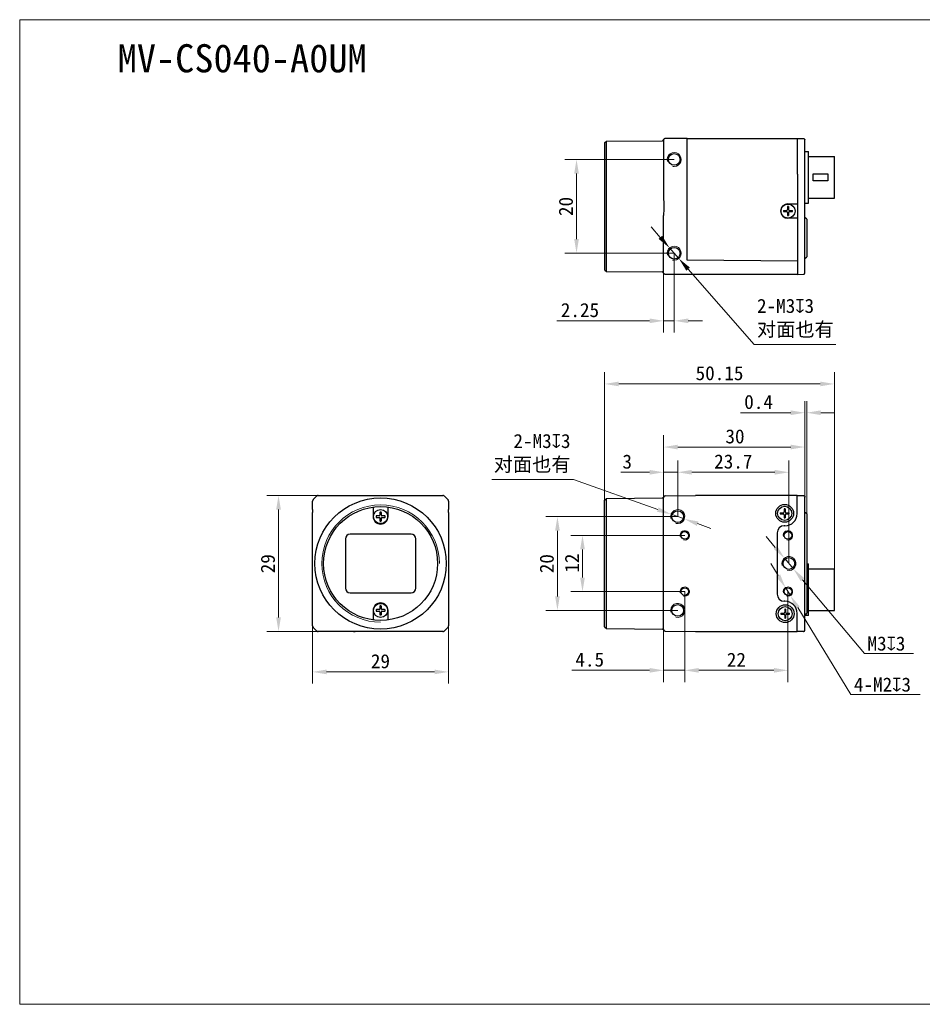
# Model space of a CAD drawing. Header units: millimetres. Extents: x 792 to 1089, y 318 to 528.
# Tile 1 of 2: x 792 to 985, y 318 to 528. Entities that reach past the tile are written whole.
import ezdxf

# ---------------------------------------------------------------- set-up
doc = ezdxf.new("R2010")
doc.units = ezdxf.units.MM
doc.header["$LTSCALE"] = 16.335
doc.header["$PDMODE"] = 3
doc.header["$PDSIZE"] = 8
doc.layers.get('0').update_dxf_attribs({"linetype": 'CONTINUOUS'})
doc.layers.get('Defpoints').update_dxf_attribs({"linetype": 'CONTINUOUS'})
for name, color, linetype in [('00_COMPONENTS', 7, 'CONTINUOUS'), ('51__DRAFT_DIMS', 7, 'CONTINUOUS'), ('ASM_DXF_DIMENSION', 7, 'CONTINUOUS'), ('ASM_DXF_FORMAT', 7, 'CONTINUOUS'), ('D-01-35-26-0DXF_CONTINUOUS_LINE', 7, 'CONTINUOUS'), ('D-01-36-26-0DXF_CONTINUOUS_LINE', 7, 'CONTINUOUS')]:
    doc.layers.add(name, color=color, linetype=linetype)
doc.layers.add('AM_5', color=3, linetype='CONTINUOUS', lineweight=25)
doc.styles.get("Standard").update_dxf_attribs({"font": 'simfang.ttf'})
doc.dimstyles.new('DIMSTYLE_1', dxfattribs={"dimtxt": 3, "dimasz": 3, "dimexe": 2.5, "dimexo": 0, "dimgap": 0.75, "dimtad": 1, "dimdsep": 46, "dimtxsty": 'Standard', "dimblk": '_FILLED', "dimcen": 0.09, "dimclrd": 8, "dimclre": 8, "dimclrt": 7, "dimadec": 0, "dimazin": 0, "dimtp": 0.001, "dimtm": 0.001, "dimtfac": 1, "dimtofl": 0, "dimtmove": 0, "dimatfit": 3, "dimldrblk": '_FILLED', "dimfxl": 1, "dimtolj": 1, "dimlwd": 9, "dimlwe": 9, "dimarcsym": 0})
doc.dimstyles.new('DIMSTYLE_1$0', dxfattribs={"dimtxt": 3, "dimasz": 3, "dimexe": 2.5, "dimexo": 0, "dimgap": 0.75, "dimtad": 1, "dimdsep": 46, "dimtxsty": 'Standard', "dimblk": '_FILLED', "dimcen": 0.09, "dimclrd": 8, "dimclre": 8, "dimclrt": 7, "dimadec": 0, "dimazin": 0, "dimtp": 0.001, "dimtm": 0.001, "dimtfac": 1, "dimtofl": 0, "dimtmove": 0, "dimatfit": 3, "dimldrblk": '_FILLED', "dimfxl": 1, "dimtolj": 1, "dimlwd": 9, "dimlwe": 9, "dimarcsym": 0})
doc.dimstyles.new('DIMSTYLE_2', dxfattribs={"dimtxt": 3, "dimasz": 3, "dimexe": 2.5, "dimexo": 0, "dimtad": 1, "dimdec": 3, "dimdsep": 46, "dimtxsty": 'Standard', "dimblk": '_FILLED', "dimcen": 0.09, "dimclrd": 8, "dimclre": 8, "dimclrt": 7, "dimadec": 0, "dimazin": 0, "dimtp": 0.001, "dimtm": 0.001, "dimtfac": 1, "dimtdec": 3, "dimtmove": 0, "dimatfit": 2, "dimldrblk": '_FILLED', "dimfxl": 1, "dimtolj": 1, "dimlwd": 9, "dimlwe": 9, "dimarcsym": 0})

# ---------------------------------------------------------------- blocks, each defined once
blk = doc.blocks.new('_FILLED')
at = {"color": 0, "linetype": 'ByBlock'}
blk.add_solid([(0, 0), (-1, 0.167), (-1, -0.167)], dxfattribs=at)
blk = doc.blocks.new('*D221')
at = {"layer": 'D-01-35-26-0DXF_CONTINUOUS_LINE', "color": 8, "linetype": 'Continuous', "lineweight": 9}
for p, q in [((929.47, 425.97), (929.47, 439.15)), ((959.57, 425.99), (959.57, 439.15)), ((932.47, 436.65), (956.57, 436.65))]:
    blk.add_line(p, q, dxfattribs=at)
at = {"layer": 'Defpoints', "color": 0, "linetype": 'Continuous'}
for p in [(959.57, 436.65), (929.47, 425.97), (959.57, 425.99)]:
    blk.add_point(p, dxfattribs=at)
at = {"layer": 'D-01-35-26-0DXF_CONTINUOUS_LINE', "color": 8, "linetype": 'Continuous', "lineweight": 9, "xscale": 3, "yscale": 3, "zscale": 3, "rotation": 180}
blk.add_blockref('_FILLED', (929.47, 436.65), dxfattribs=at)
at = {"layer": 'D-01-35-26-0DXF_CONTINUOUS_LINE', "color": 8, "linetype": 'Continuous', "lineweight": 9, "xscale": 3, "yscale": 3, "zscale": 3}
blk.add_blockref('_FILLED', (959.57, 436.65), dxfattribs=at)
at = {"layer": 'D-01-35-26-0DXF_CONTINUOUS_LINE', "color": 7, "linetype": 'Continuous', "lineweight": 30, "insert": (944.68, 440.43), "char_height": 3, "attachment_point": 2}
blk.add_mtext('\\A1;30', dxfattribs=at)
blk = doc.blocks.new('*D251')
at = {"layer": '51__DRAFT_DIMS', "color": 8, "lineweight": 9}
for p, q in [((931.72, 497.99), (908.4, 497.99)), ((910.9, 494.99), (910.9, 480.99)), ((931.72, 477.99), (908.4, 477.99))]:
    blk.add_line(p, q, dxfattribs=at)
at = {"layer": 'Defpoints', "color": 0}
for p in [(931.72, 497.99), (910.9, 477.99), (931.72, 477.99)]:
    blk.add_point(p, dxfattribs=at)
at = {"layer": '51__DRAFT_DIMS', "color": 8, "linetype": 'ByBlock', "lineweight": 9, "xscale": 3, "yscale": 3, "zscale": 3}
for p, rotation in [((910.9, 497.99), 90), ((910.9, 477.99), 270)]:
    blk.add_blockref('_FILLED', p, dxfattribs=dict(at, rotation=rotation))
at = {"layer": '51__DRAFT_DIMS', "color": 7, "insert": (907.12, 487.96), "char_height": 3, "attachment_point": 2, "rotation": 90}
blk.add_mtext('\\A1;20', dxfattribs=at)
blk = doc.blocks.new('*D252')
at = {"layer": 'ASM_DXF_DIMENSION', "color": 8, "linetype": 'Continuous', "lineweight": 9}
for p, q in [((928.76, 481.37), (926.79, 483.63)), ((930.74, 479.12), (932.71, 476.86)), ((934.69, 474.6), (948.75, 458.52)), ((966.16, 458.52), (948.75, 458.52))]:
    blk.add_line(p, q, dxfattribs=at)
at = {"layer": 'Defpoints', "color": 0}
for p in [(930.74, 479.12), (932.71, 476.86)]:
    blk.add_point(p, dxfattribs=at)
at = {"layer": 'ASM_DXF_DIMENSION', "color": 8, "linetype": 'ByBlock', "lineweight": 9, "xscale": 3, "yscale": 3, "zscale": 3}
for p, rotation in [((930.74, 479.12), 311.1677166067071), ((932.71, 476.86), 131.1677166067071)]:
    blk.add_blockref('_FILLED', p, dxfattribs=dict(at, rotation=rotation))
at = {"layer": 'ASM_DXF_DIMENSION', "color": 7, "lineweight": 15, "insert": (949.37, 468.26), "char_height": 3, "attachment_point": 1}
blk.add_mtext('\\A1;{2-M3{\\fgdt;x}3\\P对面也有}', dxfattribs=at)
blk = doc.blocks.new('*D253')
at = {"color": 8, "linetype": 'Continuous', "lineweight": 9}
for p, q in [((931.72, 477.99), (931.72, 461.07)), ((929.47, 475.86), (929.47, 461.07)), ((926.47, 463.57), (906.68, 463.57)), ((929.47, 463.57), (931.72, 463.57)), ((934.72, 463.57), (937.72, 463.57))]:
    blk.add_line(p, q, dxfattribs=at)
at = {"layer": 'Defpoints', "color": 0}
for p in [(931.72, 477.99), (929.47, 475.86), (931.72, 463.57)]:
    blk.add_point(p, dxfattribs=at)
at = {"color": 8, "linetype": 'ByBlock', "lineweight": 9, "xscale": 3, "yscale": 3, "zscale": 3}
blk.add_blockref('_FILLED', (929.47, 463.57), dxfattribs=at)
at = {"color": 8, "linetype": 'ByBlock', "lineweight": 9, "xscale": 3, "yscale": 3, "zscale": 3, "rotation": 180}
blk.add_blockref('_FILLED', (931.72, 463.57), dxfattribs=at)
at = {"color": 7, "lineweight": 30, "insert": (915.71, 467.37), "char_height": 3, "attachment_point": 3}
blk.add_mtext('\\A1;2.25', dxfattribs=at)
blk = doc.blocks.new('*D260')
at = {"layer": 'D-01-35-26-0DXF_CONTINUOUS_LINE', "color": 8, "linetype": 'Continuous', "lineweight": 9}
for p, q in [((883.63, 399.41), (883.63, 386.19)), ((854.63, 398.52), (854.63, 386.19)), ((857.63, 388.69), (880.63, 388.69))]:
    blk.add_line(p, q, dxfattribs=at)
at = {"layer": 'Defpoints', "color": 0, "linetype": 'Continuous'}
for p in [(883.63, 399.41), (854.63, 398.52), (883.63, 388.69)]:
    blk.add_point(p, dxfattribs=at)
at = {"layer": 'D-01-35-26-0DXF_CONTINUOUS_LINE', "color": 8, "linetype": 'Continuous', "lineweight": 9, "xscale": 3, "yscale": 3, "zscale": 3, "rotation": 180}
blk.add_blockref('_FILLED', (854.63, 388.69), dxfattribs=at)
at = {"layer": 'D-01-35-26-0DXF_CONTINUOUS_LINE', "color": 8, "linetype": 'Continuous', "lineweight": 9, "xscale": 3, "yscale": 3, "zscale": 3}
blk.add_blockref('_FILLED', (883.63, 388.69), dxfattribs=at)
at = {"layer": 'D-01-35-26-0DXF_CONTINUOUS_LINE', "color": 7, "linetype": 'Continuous', "lineweight": 30, "insert": (869.1, 392.47), "char_height": 3, "attachment_point": 2}
blk.add_mtext('\\A1;29', dxfattribs=at)
blk = doc.blocks.new('*D261')
at = {"layer": 'D-01-35-26-0DXF_CONTINUOUS_LINE', "color": 8, "linetype": 'Continuous', "lineweight": 9}
for p, q in [((855.84, 426.31), (844.87, 426.31)), ((847.37, 400.31), (847.37, 423.31)), ((855.84, 397.31), (844.87, 397.31))]:
    blk.add_line(p, q, dxfattribs=at)
at = {"layer": 'Defpoints', "color": 0, "linetype": 'Continuous'}
for p in [(847.37, 426.31), (855.84, 426.31), (855.84, 397.31)]:
    blk.add_point(p, dxfattribs=at)
at = {"layer": 'D-01-35-26-0DXF_CONTINUOUS_LINE', "color": 8, "linetype": 'Continuous', "lineweight": 9, "xscale": 3, "yscale": 3, "zscale": 3}
for p, rotation in [((847.37, 426.31), 90), ((847.37, 397.31), 270)]:
    blk.add_blockref('_FILLED', p, dxfattribs=dict(at, rotation=rotation))
at = {"layer": 'D-01-35-26-0DXF_CONTINUOUS_LINE', "color": 7, "linetype": 'Continuous', "lineweight": 30, "insert": (843.59, 411.77), "char_height": 3, "attachment_point": 2, "rotation": 90}
blk.add_mtext('\\A1;29', dxfattribs=at)
blk = doc.blocks.new('*D282')
at = {"color": 8, "linetype": 'Continuous', "lineweight": 9}
for p, q in [((929.47, 425.96), (929.47, 433.77)), ((932.47, 421.81), (932.47, 433.77)), ((926.47, 431.27), (920.31, 431.27)), ((929.47, 431.27), (932.47, 431.27)), ((935.47, 431.27), (938.47, 431.27))]:
    blk.add_line(p, q, dxfattribs=at)
at = {"layer": 'Defpoints', "color": 0}
for p in [(932.47, 431.27), (929.47, 425.96), (932.47, 421.81)]:
    blk.add_point(p, dxfattribs=at)
at = {"color": 8, "linetype": 'ByBlock', "lineweight": 9, "xscale": 3, "yscale": 3, "zscale": 3}
blk.add_blockref('_FILLED', (929.47, 431.27), dxfattribs=at)
at = {"color": 8, "linetype": 'ByBlock', "lineweight": 9, "xscale": 3, "yscale": 3, "zscale": 3, "rotation": 180}
blk.add_blockref('_FILLED', (932.47, 431.27), dxfattribs=at)
at = {"color": 7, "lineweight": 30, "insert": (922.72, 435.05), "char_height": 3, "attachment_point": 3}
blk.add_mtext('\\A1;3', dxfattribs=at)
blk = doc.blocks.new('*D283')
at = {"color": 8, "linetype": 'Continuous', "lineweight": 9}
for p, q in [((933.97, 405.81), (933.97, 386.53)), ((929.47, 399.41), (929.47, 386.53)), ((926.47, 389.03), (909.87, 389.03)), ((933.97, 389.03), (929.47, 389.03)), ((936.97, 389.03), (939.97, 389.03))]:
    blk.add_line(p, q, dxfattribs=at)
at = {"layer": 'Defpoints', "color": 0, "linetype": 'Continuous'}
for p in [(933.97, 405.81), (929.47, 399.41), (933.97, 389.03)]:
    blk.add_point(p, dxfattribs=at)
at = {"color": 8, "linetype": 'Continuous', "lineweight": 9, "xscale": 3, "yscale": 3, "zscale": 3}
blk.add_blockref('_FILLED', (929.47, 389.03), dxfattribs=at)
at = {"color": 8, "linetype": 'Continuous', "lineweight": 9, "xscale": 3, "yscale": 3, "zscale": 3, "rotation": 180}
blk.add_blockref('_FILLED', (933.97, 389.03), dxfattribs=at)
at = {"color": 7, "linetype": 'Continuous', "lineweight": 30, "insert": (916.77, 392.83), "char_height": 3, "attachment_point": 3}
blk.add_mtext('\\A1;4.5', dxfattribs=at)
blk = doc.blocks.new('*D284')
at = {"layer": '51__DRAFT_DIMS', "color": 8, "lineweight": 9}
for p, q in [((932.47, 421.81), (904.33, 421.81)), ((906.83, 418.81), (906.83, 404.81)), ((932.47, 401.81), (904.33, 401.81))]:
    blk.add_line(p, q, dxfattribs=at)
at = {"layer": 'Defpoints', "color": 0}
for p in [(932.47, 421.81), (906.83, 401.81), (932.47, 401.81)]:
    blk.add_point(p, dxfattribs=at)
at = {"layer": '51__DRAFT_DIMS', "color": 8, "lineweight": 9, "xscale": 3, "yscale": 3, "zscale": 3}
for p, rotation in [((906.83, 421.81), 90), ((906.83, 401.81), 270)]:
    blk.add_blockref('_FILLED', p, dxfattribs=dict(at, rotation=rotation))
at = {"layer": '51__DRAFT_DIMS', "color": 7, "insert": (903.05, 411.78), "char_height": 3, "attachment_point": 2, "rotation": 90}
blk.add_mtext('\\A1;20', dxfattribs=at)
blk = doc.blocks.new('*D285')
at = {"layer": '51__DRAFT_DIMS', "color": 8, "lineweight": 9}
for p, q in [((933.97, 417.81), (909.67, 417.81)), ((912.17, 408.81), (912.17, 414.81)), ((933.97, 405.81), (909.67, 405.81))]:
    blk.add_line(p, q, dxfattribs=at)
at = {"layer": 'Defpoints', "color": 0}
for p in [(912.17, 417.81), (933.97, 417.81), (933.97, 405.81)]:
    blk.add_point(p, dxfattribs=at)
at = {"layer": '51__DRAFT_DIMS', "color": 8, "lineweight": 9, "xscale": 3, "yscale": 3, "zscale": 3}
for p, rotation in [((912.17, 417.81), 90), ((912.17, 405.81), 270)]:
    blk.add_blockref('_FILLED', p, dxfattribs=dict(at, rotation=rotation))
at = {"layer": '51__DRAFT_DIMS', "color": 7, "insert": (908.42, 411.89), "char_height": 3, "attachment_point": 2, "rotation": 90}
blk.add_mtext('\\A1;12', dxfattribs=at)
blk = doc.blocks.new('*D286')
at = {"layer": 'ASM_DXF_DIMENSION', "color": 8, "linetype": 'Continuous', "lineweight": 9}
for p, q in [((892.83, 429.7), (910.24, 429.7)), ((928.23, 423.31), (910.24, 429.7)), ((933.89, 421.31), (931.06, 422.31)), ((936.72, 420.31), (939.54, 419.3))]:
    blk.add_line(p, q, dxfattribs=at)
at = {"layer": 'Defpoints', "color": 0}
for p in [(931.06, 422.31), (933.89, 421.31)]:
    blk.add_point(p, dxfattribs=at)
at = {"layer": 'ASM_DXF_DIMENSION', "color": 8, "linetype": 'ByBlock', "lineweight": 9, "xscale": 3, "yscale": 3, "zscale": 3}
for p, rotation in [((931.06, 422.31), 340.4661474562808), ((933.89, 421.31), 160.4661474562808)]:
    blk.add_blockref('_FILLED', p, dxfattribs=dict(at, rotation=rotation))
at = {"layer": 'ASM_DXF_DIMENSION', "color": 7, "lineweight": 15, "insert": (909.62, 439.44), "char_height": 3, "attachment_point": 3}
blk.add_mtext('\\A1;2-M{\\A1;3\\Fgdt|c134;x\\fFangSong|b0|i0|c134|p49;3\\P对面也有}', dxfattribs=at)
blk = doc.blocks.new('*D287')
at = {"layer": 'ASM_DXF_DIMENSION', "color": 8, "linetype": 'Continuous', "lineweight": 9}
for p, q in [((953.28, 415.26), (951.36, 417.56)), ((955.21, 412.96), (957.14, 410.66)), ((959.07, 408.36), (972.28, 392.59)), ((982.76, 392.59), (972.28, 392.59))]:
    blk.add_line(p, q, dxfattribs=at)
at = {"layer": 'Defpoints', "color": 0}
for p in [(955.21, 412.96), (957.14, 410.66)]:
    blk.add_point(p, dxfattribs=at)
at = {"layer": 'ASM_DXF_DIMENSION', "color": 8, "linetype": 'ByBlock', "lineweight": 9, "xscale": 3, "yscale": 3, "zscale": 3}
for p, rotation in [((955.21, 412.96), 309.9666336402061), ((957.14, 410.66), 129.9666336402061)]:
    blk.add_blockref('_FILLED', p, dxfattribs=dict(at, rotation=rotation))
at = {"layer": 'ASM_DXF_DIMENSION', "color": 7, "lineweight": 15, "insert": (972.92, 396.25), "char_height": 3, "attachment_point": 1}
blk.add_mtext('\\A1;M{\\A1;3\\Fgdt|c134;x\\fFangSong|b0|i0|c134|p49;3}', dxfattribs=at)
blk = doc.blocks.new('*D288')
at = {"layer": 'ASM_DXF_DIMENSION', "color": 8, "linetype": 'Continuous', "lineweight": 9}
for p, q in [((953.89, 409.22), (952.33, 411.78)), ((955.45, 406.66), (956.5, 404.96)), ((958.06, 402.4), (969.39, 383.84)), ((984.14, 383.84), (969.39, 383.84))]:
    blk.add_line(p, q, dxfattribs=at)
at = {"layer": 'Defpoints', "color": 0}
for p in [(955.45, 406.66), (956.5, 404.96)]:
    blk.add_point(p, dxfattribs=at)
at = {"layer": 'ASM_DXF_DIMENSION', "color": 8, "linetype": 'ByBlock', "lineweight": 9, "xscale": 3, "yscale": 3, "zscale": 3}
for p, rotation in [((955.45, 406.66), 301.4143213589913), ((956.5, 404.96), 121.4143213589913)]:
    blk.add_blockref('_FILLED', p, dxfattribs=dict(at, rotation=rotation))
at = {"layer": 'ASM_DXF_DIMENSION', "color": 7, "lineweight": 15, "insert": (970.03, 387.5), "char_height": 3, "attachment_point": 1}
blk.add_mtext('\\A1;4-M{\\A1;2\\Fgdt|c134;x\\fFangSong|b0|i0|c134|p49;3}', dxfattribs=at)
blk = doc.blocks.new('*D289')
at = {"layer": 'AM_5', "color": 8, "linetype": 'ByBlock', "lineweight": 9}
for p, q in [((932.47, 421.81), (932.47, 433.77)), ((956.17, 411.81), (956.17, 433.77)), ((935.47, 431.27), (953.17, 431.27))]:
    blk.add_line(p, q, dxfattribs=at)
at = {"layer": 'Defpoints', "color": 0}
for p in [(956.17, 431.27), (932.47, 421.81), (956.17, 411.81)]:
    blk.add_point(p, dxfattribs=at)
at = {"layer": 'AM_5', "color": 8, "lineweight": 9, "xscale": 3, "yscale": 3, "zscale": 3, "rotation": 180}
blk.add_blockref('_FILLED', (932.47, 431.27), dxfattribs=at)
at = {"layer": 'AM_5', "color": 8, "lineweight": 9, "xscale": 3, "yscale": 3, "zscale": 3}
blk.add_blockref('_FILLED', (956.17, 431.27), dxfattribs=at)
at = {"layer": 'AM_5', "color": 7, "insert": (944.32, 433.55), "char_height": 3, "attachment_point": 5}
blk.add_mtext('\\A1;23.7', dxfattribs=at)
blk = doc.blocks.new('*D290')
at = {"layer": 'AM_5', "color": 8, "linetype": 'ByBlock', "lineweight": 9}
for p, q in [((933.97, 405.81), (933.97, 386.53)), ((955.97, 405.81), (955.97, 386.53)), ((936.97, 389.03), (952.97, 389.03))]:
    blk.add_line(p, q, dxfattribs=at)
at = {"layer": 'Defpoints', "color": 0}
for p in [(933.97, 405.81), (955.97, 405.81), (955.97, 389.03)]:
    blk.add_point(p, dxfattribs=at)
at = {"layer": 'AM_5', "color": 8, "lineweight": 9, "xscale": 3, "yscale": 3, "zscale": 3, "rotation": 180}
blk.add_blockref('_FILLED', (933.97, 389.03), dxfattribs=at)
at = {"layer": 'AM_5', "color": 8, "lineweight": 9, "xscale": 3, "yscale": 3, "zscale": 3}
blk.add_blockref('_FILLED', (955.97, 389.03), dxfattribs=at)
at = {"layer": 'AM_5', "color": 7, "insert": (944.97, 391.28), "char_height": 3, "attachment_point": 5}
blk.add_mtext('\\A1;22', dxfattribs=at)
blk = doc.blocks.new('*D297')
at = {"color": 8, "lineweight": 9}
for p, q in [((916.89, 425.33), (916.89, 452.61)), ((965.87, 410.63), (965.87, 452.61)), ((919.89, 450.11), (962.87, 450.11))]:
    blk.add_line(p, q, dxfattribs=at)
at = {"layer": 'Defpoints', "color": 0}
for p in [(965.87, 450.11), (916.89, 425.33), (965.87, 410.63)]:
    blk.add_point(p, dxfattribs=at)
at = {"color": 8, "linetype": 'ByBlock', "lineweight": 9, "xscale": 3, "yscale": 3, "zscale": 3, "rotation": 180}
blk.add_blockref('_FILLED', (916.89, 450.11), dxfattribs=at)
at = {"color": 8, "linetype": 'ByBlock', "lineweight": 9, "xscale": 3, "yscale": 3, "zscale": 3}
blk.add_blockref('_FILLED', (965.87, 450.11), dxfattribs=at)
at = {"color": 7, "insert": (941.38, 452.39), "char_height": 3, "attachment_point": 5}
blk.add_mtext('\\A1;\\A1;50.15', dxfattribs=at)
blk = doc.blocks.new('*D298')
at = {"color": 8, "lineweight": 9}
for p, q in [((959.57, 425.99), (959.57, 446.47)), ((959.97, 422.38), (959.97, 446.47)), ((956.57, 443.97), (945.85, 443.97)), ((962.97, 443.97), (965.97, 443.97))]:
    blk.add_line(p, q, dxfattribs=at)
at = {"layer": 'Defpoints', "color": 0}
for p in [(959.97, 443.97), (959.57, 425.99), (959.97, 422.38)]:
    blk.add_point(p, dxfattribs=at)
at = {"color": 8, "linetype": 'ByBlock', "lineweight": 9, "xscale": 3, "yscale": 3, "zscale": 3}
blk.add_blockref('_FILLED', (959.57, 443.97), dxfattribs=at)
at = {"color": 8, "linetype": 'ByBlock', "lineweight": 9, "xscale": 3, "yscale": 3, "zscale": 3, "rotation": 180}
blk.add_blockref('_FILLED', (959.97, 443.97), dxfattribs=at)
at = {"color": 7, "insert": (949.71, 446.25), "char_height": 3, "attachment_point": 5}
blk.add_mtext('\\A1;0.4', dxfattribs=at)

msp = doc.modelspace()

# ---------------------------------------------------------------- linework, layer by layer
at = {"layer": '00_COMPONENTS', "color": 7}
for p, q in [((929.4826, 502.2138), (929.4828, 502.2144)), ((955.8746, 487.9374), (955.8746, 487.2861)), ((956.0746, 487.9374), (956.0746, 487.2861)), ((955.0234, 487.0861), (955.6746, 487.0861)), ((955.0234, 486.8861), (955.6746, 486.8861)), ((955.8746, 486.6861), (955.8746, 486.0349)), ((956.0746, 486.6861), (956.0746, 486.0349)), ((956.2746, 487.0861), (956.9259, 487.0861)), ((956.2746, 486.8861), (956.9259, 486.8861)), ((957.9746, 476.8161), (957.9739, 476.7254)), ((929.4742, 473.7851), (929.4742, 473.7792)), ((929.4747, 473.795), (929.4746, 473.8008)), ((868.9536, 422.656), (868.9536, 422.0898)), ((869.3136, 422.0898), (869.3136, 422.656)), ((954.3234, 422.6098), (954.9746, 422.6098)), ((954.3234, 422.4098), (954.9746, 422.4098)), ((955.1746, 423.4611), (955.1746, 422.8098)), ((955.1746, 422.2098), (955.1746, 421.5585)), ((955.3746, 423.4611), (955.3746, 422.8098)), ((955.3746, 422.2098), (955.3746, 421.5585)), ((955.5746, 422.6098), (956.2259, 422.6098)), ((955.5746, 422.4098), (956.2259, 422.4098)), ((854.6577, 420.3598), (854.6576, 420.3598)), ((868.8536, 421.9898), (868.2873, 421.9898)), ((868.2873, 421.6298), (868.8536, 421.6298)), ((868.9536, 421.5298), (868.9536, 420.9636)), ((869.3136, 420.9636), (869.3136, 421.5298)), ((869.9798, 421.9898), (869.4136, 421.9898)), ((869.4136, 421.6298), (869.9798, 421.6298)), ((883.6094, 403.2598), (883.6096, 403.2598)), ((868.8536, 401.9898), (868.2873, 401.9898)), ((868.2873, 401.6298), (868.8536, 401.6298)), ((868.9536, 402.656), (868.9536, 402.0898)), ((868.9536, 401.5298), (868.9536, 400.9636)), ((869.3136, 402.0898), (869.3136, 402.656)), ((869.3136, 400.9636), (869.3136, 401.5298)), ((869.9798, 401.9898), (869.4136, 401.9898)), ((869.4136, 401.6298), (869.9798, 401.6298)), ((954.4234, 401.2098), (955.0746, 401.2098)), ((955.2746, 402.0611), (955.2746, 401.4098)), ((955.4746, 402.0611), (955.4746, 401.4098)), ((955.6746, 401.2098), (956.3259, 401.2098)), ((954.4234, 401.0098), (955.0746, 401.0098)), ((955.2746, 400.8098), (955.2746, 400.1585)), ((955.4746, 400.8098), (955.4746, 400.1585)), ((955.6746, 401.0098), (956.3259, 401.0098))]:
    msp.add_line(p, q, dxfattribs=at)
at = {"layer": '00_COMPONENTS', "color": 4}
msp.add_line((869.4136, 421.6298), (869.4136, 421.6007), dxfattribs=at)
at = {"layer": '00_COMPONENTS', "color": 7}
for centre, radius, start, end in [((929.7841, 502.1433), 0.3096, 168.591806, 169.235163), ((955.6746, 487.2861), 0.2, 270, 0), ((955.9747, 483.9842), 3.9545, 88.551064, 91.448936), ((956.2746, 487.2861), 0.2, 180, 270), ((958.9771, 486.9861), 3.955, 178.551151, 181.448849), ((955.6746, 486.6861), 0.2, 0, 90), ((955.9746, 489.9881), 3.9545, 268.551064, 271.448936), ((956.2746, 486.6861), 0.2, 90, 180), ((952.9722, 486.9861), 3.955, 358.551151, 1.448849), ((869.0536, 422.656), 0.1, 95.400537, 180), ((869.1336, 421.8098), 0.95, 84.599463, 95.400537), ((869.2136, 422.656), 0.1, 0, 84.599463), ((958.2771, 422.5098), 3.955, 178.551151, 181.448849), ((954.9746, 422.8098), 0.2, 270, 0), ((954.9746, 422.2098), 0.2, 0, 90), ((955.2747, 419.5078), 3.9545, 88.551064, 91.448936), ((955.5746, 422.8098), 0.2, 180, 270), ((955.5746, 422.2098), 0.2, 90, 180), ((952.2722, 422.5098), 3.955, 358.551151, 1.448849), ((869.1336, 421.8098), 0.95, 174.599463, 185.400537), ((868.2873, 421.8898), 0.1, 90, 174.599463), ((868.2873, 421.7298), 0.1, 185.400537, 270), ((868.8536, 422.0898), 0.1, 270, 0), ((868.8536, 421.5298), 0.1, 0, 90), ((869.0536, 420.9636), 0.1, 180, 264.599463), ((869.1336, 421.8098), 0.95, 264.599463, 275.400537), ((869.2136, 420.9636), 0.1, 275.400537, 0), ((869.4136, 422.0898), 0.1, 180, 270), ((869.4136, 421.5298), 0.1, 90, 180), ((869.9798, 421.8898), 0.1, 5.400537, 90), ((869.9798, 421.7298), 0.1, 270, 354.599463), ((869.1336, 421.8098), 0.95, 354.599463, 5.400537), ((955.2746, 425.5118), 3.9545, 268.551064, 271.448936), ((869.1336, 401.8098), 0.95, 174.599463, 185.400537), ((868.2873, 401.8898), 0.1, 90, 174.599463), ((868.2873, 401.7298), 0.1, 185.400537, 270), ((868.8536, 402.0898), 0.1, 270, 0), ((868.8536, 401.5298), 0.1, 0, 90), ((869.0536, 402.656), 0.1, 95.400537, 180), ((869.1336, 401.8098), 0.95, 84.599463, 95.400537), ((869.2136, 402.656), 0.1, 0, 84.599463), ((869.4136, 402.0898), 0.1, 180, 270), ((869.4136, 401.5298), 0.1, 90, 180), ((869.9798, 401.8898), 0.1, 5.400537, 90), ((869.9798, 401.7298), 0.1, 270, 354.599463), ((869.1336, 401.8098), 0.95, 354.599463, 5.400537), ((958.3771, 401.1098), 3.955, 178.551151, 181.448849), ((955.0746, 401.4098), 0.2, 270, 0), ((955.3747, 398.1078), 3.9545, 88.551064, 91.448936), ((955.6746, 401.4098), 0.2, 180, 270), ((952.3722, 401.1098), 3.955, 358.551151, 1.448849), ((869.0536, 400.9636), 0.1, 180, 264.599463), ((869.1336, 401.8098), 0.95, 264.599463, 275.400537), ((869.2136, 400.9636), 0.1, 275.400537, 0), ((955.0746, 400.8098), 0.2, 0, 90), ((955.3746, 404.1118), 3.9545, 268.551064, 271.448936), ((955.6746, 400.8098), 0.2, 90, 180), ((882.4261, 397.8125), 0.5027, 270.04029, 284.966887), ((882.4255, 397.811), 0.5015, 304.963589, 314.975313), ((883.1324, 398.5178), 0.5015, 315.024712, 325.043164), ((883.1331, 398.5174), 0.5007, 325.034134, 329.973803), ((883.1309, 398.5172), 0.5027, 345.033075, 359.959707)]:
    msp.add_arc(centre, radius, start, end, dxfattribs=at)
at = {"layer": '00_COMPONENTS', "color": 4}
msp.add_arc((929.1892, 473.7861), 0.2854, 0.005766, 2.945615, dxfattribs=at)
at = {"layer": '00_COMPONENTS', "color": 7}
msp.add_ellipse((863.3336, 397.3133), major_axis=(-0.4, 0), ratio=0.00872687, start_param=-4.71238898, end_param=-3.14159265, dxfattribs=at)
at = {"layer": '00_COMPONENTS', "color": 4}
msp.add_open_spline([(929.4754, 473.7967), (929.4751, 473.7974), (929.4748, 473.7987), (929.4746, 473.8001), (929.4746, 473.8008)], degree=3, knots=[0, 0, 0, 0, 0.49871374, 1, 1, 1, 1], dxfattribs=at)
at = {"layer": 'ASM_DXF_FORMAT', "color": 7, "linetype": 'Continuous', "lineweight": 15}
for p, q in [((792.1945, 317.797), (792.1945, 527.797)), ((792.1945, 527.797), (1089.1945, 527.797)), ((792.1945, 317.797), (1089.1945, 317.797))]:
    msp.add_line(p, q, dxfattribs=at)
at = {"layer": 'D-01-35-26-0DXF_CONTINUOUS_LINE', "color": 7, "linetype": 'Continuous', "lineweight": 30}
for p, q in [((917.2646, 501.8796), (929.1935, 501.9837)), ((934.4746, 502.4861), (929.7688, 502.4451)), ((934.4746, 477.1129), (934.4746, 502.4861)), ((934.4746, 502.4861), (957.9746, 502.4861)), ((957.9746, 502.4861), (959.2836, 502.4747)), ((957.9746, 494.8444), (957.9746, 502.4861)), ((959.5753, 473.8039), (959.5746, 502.1493)), ((916.9646, 501.577), (917.2646, 501.8796)), ((916.9646, 474.3953), (916.9646, 501.577)), ((917.2646, 474.0927), (917.2646, 501.8796)), ((959.5746, 499.6861), (960.3746, 499.686)), ((960.3746, 488.6862), (960.3746, 499.686)), ((960.3746, 498.6111), (965.8746, 498.6111)), ((965.8746, 489.7611), (965.8746, 498.6111)), ((957.9746, 494.8444), (957.9746, 490.1278)), ((961.3746, 494.9361), (964.4746, 494.9361)), ((961.3746, 493.4361), (961.3746, 494.9361)), ((964.4746, 494.9361), (964.4746, 493.4361)), ((964.4746, 493.4361), (961.3746, 493.4361)), ((957.9746, 490.1278), (957.9746, 476.8161)), ((960.3746, 489.7611), (965.8746, 489.7611)), ((955.9746, 488.5361), (957.9746, 488.5361)), ((959.5746, 488.6861), (960.3746, 488.6862)), ((929.4746, 473.7861), (929.4746, 486.0015)), ((957.9746, 485.4361), (955.9746, 485.4361)), ((959.9746, 485.2861), (959.9746, 477.1861)), ((934.4746, 476.4861), (934.4746, 477.1129)), ((957.9746, 476.8161), (957.9746, 473.4861)), ((957.9746, 476.2811), (934.4746, 476.4861)), ((916.9646, 474.3953), (917.2646, 474.0927)), ((917.2646, 474.0927), (929.1852, 473.9887)), ((957.9746, 473.4861), (929.7746, 473.4861)), ((957.9746, 473.4861), (959.283, 473.4976)), ((959.2617, 473.5096), (959.2756, 473.5097)), ((959.2761, 473.5097), (959.2749, 473.5097)), ((959.2756, 473.5097), (959.2843, 473.5098)), ((855.8407, 426.3098), (882.4265, 426.3098)), ((929.772, 426.2688), (936.2521, 426.3253)), ((957.9246, 426.3098), (936.2521, 426.3253)), ((957.9246, 426.3098), (957.9746, 426.3098)), ((957.9246, 422.4598), (957.9246, 426.3098)), ((957.9746, 426.3098), (959.2797, 426.2927)), ((854.6336, 423.3098), (854.6336, 425.1027)), ((855.4871, 426.1634), (854.78, 425.4562)), ((854.8152, 425.4907), (854.8149, 425.4912)), ((883.4871, 425.4562), (882.78, 426.1634)), ((883.6336, 425.1027), (883.6336, 423.3098)), ((916.8946, 425.33), (917.2646, 425.7032)), ((916.8946, 398.2896), (916.8946, 425.33)), ((917.2646, 425.7032), (929.1935, 425.8073)), ((917.2646, 397.9164), (917.2646, 425.7032)), ((929.4746, 397.6611), (929.4746, 425.9688)), ((929.4828, 426.0381), (929.4792, 426.0208)), ((929.4818, 426.0339), (929.4812, 426.0312)), ((929.4823, 426.036), (929.4815, 426.0326)), ((929.4821, 426.0352), (929.4827, 426.0379)), ((929.4825, 426.037), (929.4827, 426.0379)), ((959.2786, 426.2927), (959.2735, 426.2928)), ((959.2786, 426.2927), (959.2791, 426.2927)), ((959.281, 426.2927), (959.2844, 426.2926)), ((959.3468, 426.2839), (959.3649, 426.2789)), ((959.3649, 426.2789), (959.3808, 426.2734)), ((959.5494, 426.1133), (959.5529, 426.1049)), ((959.5642, 426.0714), (959.5665, 426.0623)), ((959.573, 426.0246), (959.5737, 426.0163)), ((959.5733, 426.0208), (959.5736, 426.0183)), ((959.5741, 426.0111), (959.5743, 426.0078)), ((959.5742, 425.9986), (959.5741, 425.9914)), ((959.5742, 426.0085), (959.5742, 426.0081)), ((959.5742, 426.0081), (959.5742, 426.008)), ((959.5746, 400.8596), (959.5746, 425.9939)), ((854.6336, 423.3098), (854.6336, 422.6831)), ((854.6336, 398.5169), (854.6336, 422.6831)), ((867.5336, 423.854), (867.5336, 421.8098)), ((870.7336, 421.8098), (870.7336, 423.854)), ((883.6336, 422.6831), (883.6336, 423.3098)), ((883.6336, 422.6831), (883.6336, 398.5169)), ((959.9746, 422.3848), (959.9746, 401.2348)), ((875.6336, 418.0598), (862.6336, 418.0598)), ((953.6746, 418.3598), (953.6746, 405.2598)), ((955.3246, 419.8598), (955.1746, 419.8598)), ((861.6336, 417.0598), (861.6336, 406.5598)), ((876.6336, 406.5598), (876.6336, 417.0598)), ((959.9746, 411.7098), (960.3746, 411.7098)), ((960.3746, 400.7098), (960.3746, 411.7098)), ((965.8746, 410.6348), (960.3746, 410.6348)), ((965.8746, 401.7848), (965.8746, 410.6348)), ((862.6336, 405.5598), (875.6336, 405.5598)), ((955.3246, 403.7598), (955.1746, 403.7598)), ((867.5336, 401.8098), (867.5336, 399.7656)), ((870.7336, 399.7656), (870.7336, 401.8098)), ((957.9246, 397.3098), (957.9246, 401.1598)), ((960.3746, 401.7848), (965.8746, 401.7848)), ((959.5746, 400.8596), (959.5746, 400.7098)), ((960.3746, 400.7098), (959.5746, 400.7098)), ((959.5746, 397.6275), (959.5746, 400.7098)), ((855.4871, 397.4562), (854.78, 398.1634)), ((863.5902, 397.3098), (855.8407, 397.3098)), ((882.4265, 397.3098), (863.6452, 397.3098)), ((883.4871, 398.1634), (882.78, 397.4562)), ((916.8946, 398.2896), (917.2646, 397.9164)), ((917.2646, 397.9164), (929.1935, 397.8123)), ((929.4792, 397.5989), (929.4827, 397.5818)), ((929.4827, 397.5817), (929.4792, 397.5988)), ((929.4818, 397.5857), (929.4812, 397.5884)), ((929.4821, 397.5844), (929.4826, 397.5822)), ((929.4825, 397.5826), (929.4827, 397.5816)), ((929.772, 397.3508), (936.2521, 397.2943)), ((936.2521, 397.2943), (957.9246, 397.3098)), ((957.9746, 397.3098), (957.9246, 397.3098)), ((959.281, 397.3269), (957.9746, 397.3098)), ((959.2786, 397.3269), (959.2735, 397.3268)), ((959.2786, 397.3269), (959.2791, 397.3269)), ((959.281, 397.3269), (959.2844, 397.327)), ((959.3468, 397.3357), (959.3649, 397.3407)), ((959.3649, 397.3407), (959.3808, 397.3462)), ((959.5494, 397.5063), (959.5529, 397.5147)), ((959.5642, 397.5482), (959.5665, 397.5573)), ((959.573, 397.595), (959.5737, 397.6033)), ((959.5733, 397.5988), (959.5736, 397.6013)), ((959.5742, 397.621), (959.5741, 397.6282)), ((959.5741, 397.6085), (959.5743, 397.6118)), ((959.5742, 397.6115), (959.5742, 397.6116)), ((959.5742, 397.6111), (959.5742, 397.6115))]:
    msp.add_line(p, q, dxfattribs=at)
msp.add_lwpolyline([(929.475, 502.1451, 0.01175048), (929.4746, 502.1307), (929.4746, 489.9708)], format="xyb", dxfattribs=at)
for points in [[(959.2843, 473.5098), (959.2872, 473.5098), (959.2913, 473.51), (959.2956, 473.5101), (959.2998, 473.5104), (959.3042, 473.5107), (959.3086, 473.5111), (959.3131, 473.5116), (959.3176, 473.5121), (959.3222, 473.5127), (959.3269, 473.5134), (959.3316, 473.5142), (959.3363, 473.5151), (959.3411, 473.516), (959.3459, 473.5171), (959.3507, 473.5182), (959.3556, 473.5194), (959.3604, 473.5208)], [(959.3604, 473.5208), (959.3653, 473.5222), (959.3702, 473.5237), (959.375, 473.5253), (959.3799, 473.527)], [(959.3799, 473.527), (959.3848, 473.5288), (959.3897, 473.5307), (959.3946, 473.5327), (959.3996, 473.5348), (959.4045, 473.537), (959.4095, 473.5394), (959.4144, 473.5419), (959.4194, 473.5444), (959.4244, 473.5472), (959.4294, 473.55), (959.4345, 473.553), (959.4395, 473.5562), (959.4445, 473.5594), (959.4495, 473.5629), (959.4545, 473.5664), (959.4594, 473.5701), (959.4644, 473.574), (959.4693, 473.5779), (959.4741, 473.582), (959.4789, 473.5863), (959.4836, 473.5907), (959.4882, 473.5952), (959.4928, 473.5998), (959.4973, 473.6046), (959.5017, 473.6095), (959.5061, 473.6145), (959.5103, 473.6197), (959.5145, 473.625), (959.5186, 473.6304), (959.5225, 473.636), (959.5264, 473.6416), (959.5301, 473.6474), (959.5338, 473.6534), (959.5373, 473.6594), (959.5407, 473.6656), (959.5439, 473.6719), (959.5471, 473.6783), (959.5501, 473.6848), (959.5529, 473.6914), (959.5556, 473.6982), (959.5581, 473.705), (959.5605, 473.7119), (959.5627, 473.719), (959.5648, 473.7261), (959.5667, 473.7333), (959.5684, 473.7407), (959.5699, 473.7481), (959.5713, 473.7555), (959.5724, 473.763), (959.5734, 473.7706), (959.5741, 473.7778), (959.5747, 473.7848), (959.575, 473.7915), (959.5752, 473.7975), (959.5753, 473.8024), (959.5753, 473.8039)], [(929.4792, 426.0206), (929.48, 426.0251), (929.4808, 426.0293), (929.4815, 426.0326)], [(929.4805, 426.0278), (929.4797, 426.0237), (929.4792, 426.0207)], [(959.2786, 426.2927), (959.2971, 426.2919), (959.3231, 426.2888), (959.3468, 426.2839)], [(959.3808, 426.2734), (959.395, 426.2675), (959.4075, 426.2617), (959.4185, 426.256), (959.429, 426.25), (959.4394, 426.2435), (959.4493, 426.2367), (959.4586, 426.2298), (959.4672, 426.2228), (959.4753, 426.2157), (959.4831, 426.2085)], [(959.3891, 426.2701), (959.3934, 426.2683), (959.4014, 426.2647), (959.4129, 426.259), (959.429, 426.25), (959.4479, 426.2377), (959.4653, 426.2244), (959.4799, 426.2116), (959.4931, 426.1984), (959.5051, 426.1848), (959.5158, 426.1712), (959.5253, 426.1576), (959.5341, 426.1433), (959.5423, 426.1282), (959.5497, 426.1124), (959.5562, 426.0962)], [(959.485, 426.207), (959.5013, 426.1896), (959.5153, 426.1723), (959.527, 426.1554), (959.5366, 426.1393), (959.5445, 426.1243), (959.5512, 426.1094), (959.557, 426.0947), (959.5617, 426.0803)], [(959.4975, 426.1936), (959.5042, 426.1859), (959.5105, 426.1782), (959.5164, 426.1703), (959.5221, 426.1624), (959.5274, 426.1544)], [(959.5324, 426.1463), (959.5371, 426.1381), (959.5415, 426.1299), (959.5456, 426.1216)], [(959.5561, 426.0966), (959.5591, 426.0881), (959.5617, 426.0798), (959.5642, 426.0714)], [(959.5617, 426.0803), (959.5656, 426.0662), (959.569, 426.0513)], [(959.5669, 426.0605), (959.5695, 426.0479), (959.5716, 426.0357)], [(959.5687, 426.052), (959.5707, 426.0411), (959.5712, 426.0378)], [(959.569, 426.0513), (959.5715, 426.0367), (959.573, 426.0237)], [(959.573, 426.0237), (959.5741, 426.011), (959.5746, 425.9986), (959.5747, 425.9921)], [(959.5736, 426.0183), (959.5743, 426.0064), (959.5746, 425.9982)], [(929.4792, 397.599), (929.48, 397.5945), (929.4808, 397.5903), (929.4815, 397.587), (929.4823, 397.5836)], [(929.4805, 397.5918), (929.4797, 397.5959), (929.4792, 397.5989)], [(959.2786, 397.3269), (959.2971, 397.3277), (959.3231, 397.3308), (959.3468, 397.3357)], [(959.3808, 397.3462), (959.395, 397.3521), (959.4075, 397.3579), (959.4185, 397.3636), (959.429, 397.3696), (959.4394, 397.3761), (959.4493, 397.3829), (959.4586, 397.3898), (959.4672, 397.3968), (959.4753, 397.4039), (959.4831, 397.4111)], [(959.3891, 397.3495), (959.3934, 397.3513), (959.4014, 397.3549), (959.4129, 397.3606), (959.429, 397.3696), (959.4479, 397.3819), (959.4653, 397.3952), (959.4799, 397.408), (959.4931, 397.4212), (959.5051, 397.4348), (959.5158, 397.4483), (959.5253, 397.462), (959.5341, 397.4763), (959.5423, 397.4914), (959.5497, 397.5071), (959.5562, 397.5234)], [(959.485, 397.4126), (959.5013, 397.43), (959.5153, 397.4473), (959.527, 397.4642), (959.5366, 397.4802), (959.5445, 397.4953), (959.5512, 397.5102), (959.557, 397.5249), (959.5617, 397.5392)], [(959.4975, 397.426), (959.5042, 397.4336), (959.5105, 397.4414), (959.5164, 397.4493), (959.5221, 397.4572), (959.5274, 397.4652)], [(959.5324, 397.4733), (959.5371, 397.4815), (959.5415, 397.4897), (959.5456, 397.498)], [(959.5561, 397.523), (959.5591, 397.5315), (959.5617, 397.5398), (959.5642, 397.5482)], [(959.5617, 397.5392), (959.5656, 397.5534), (959.569, 397.5683)], [(959.5669, 397.5591), (959.5695, 397.5717), (959.5716, 397.5839)], [(959.5687, 397.5676), (959.5707, 397.5785), (959.5712, 397.5818)], [(959.569, 397.5683), (959.5715, 397.5829), (959.573, 397.5959)], [(959.573, 397.5959), (959.5741, 397.6086), (959.5746, 397.621), (959.5747, 397.6275)], [(959.5736, 397.6013), (959.5743, 397.6131), (959.5746, 397.6214)]]:
    msp.add_lwpolyline(points, dxfattribs=at)
for centre, radius in [((931.7246, 497.9861), 1.25), ((955.9746, 486.9861), 1.5), ((931.7246, 477.9861), 1.25), ((869.1336, 411.8098), 14), ((955.2746, 422.5098), 1.9), ((869.1336, 411.8098), 12.15), ((869.1336, 421.8098), 1.5), ((932.4746, 421.8098), 1.25), ((955.2746, 422.5098), 1.5), ((933.9746, 417.8098), 0.8), ((955.9746, 417.8098), 0.8), ((956.1746, 411.8098), 1.25), ((933.9746, 405.8098), 0.8), ((955.9746, 405.8098), 0.8), ((869.1336, 401.8098), 1.5), ((932.4746, 401.8098), 1.25), ((955.3746, 401.1098), 1.9), ((955.3746, 401.1098), 1.5)]:
    msp.add_circle(centre, radius, dxfattribs=at)
for centre, radius, start, end in [((929.1909, 502.2837), 0.3, 270.5, 346.647717), ((955.9746, 486.9861), 1.55, 90.00003, 270), ((959.7746, 485.6861), 0.2, 180, 270), ((959.7746, 485.2861), 0.2, 0, 90), ((959.7746, 476.7861), 0.2, 90, 180), ((959.7746, 477.1861), 0.2, 270, 0), ((929.1826, 473.6887), 0.3, 14.811149, 89.5), ((855.8407, 425.8098), 0.5, 90, 135), ((855.8415, 425.8062), 0.5036, 97.497384, 111.568173), ((882.4265, 425.8098), 0.5, 45, 90), ((882.4257, 425.8064), 0.5034, 68.429142, 82.013133), ((855.1334, 425.1027), 0.4998, 135, 180.005409), ((855.1366, 425.1007), 0.5036, 142.32585, 156.48911), ((855.1326, 425.1038), 0.4985, 135.007864, 140.022361), ((883.1336, 425.1027), 0.4999, 359.994628, 45.003217), ((883.1308, 425.1009), 0.5033, 23.50677, 36.921415), ((929.1909, 426.1073), 0.3, 270.5, 346.647783), ((929.7746, 425.9688), 0.3, 90.5, 180), ((929.7743, 425.9688), 0.2997, 170.015265, 180.005781), ((929.7753, 425.9688), 0.3007, 178.029562, 180.002594), ((929.775, 425.9687), 0.3004, 170.03587, 178.017824), ((955.3246, 422.4598), 2.6, 270, 0), ((959.7746, 422.7848), 0.2, 180, 270), ((959.7746, 422.3848), 0.2, 0, 90), ((869.1336, 421.8098), 1.6, 180, 0), ((862.6336, 417.0598), 1, 90, 180), ((875.6336, 417.0598), 1, 0, 90), ((955.1746, 418.3598), 1.5, 90, 180), ((862.6336, 406.5598), 1, 180, 270), ((875.6336, 406.5598), 1, 270, 0), ((869.1336, 401.8098), 1.6, 0, 180), ((955.1746, 405.2598), 1.5, 180, 270), ((955.3246, 401.1598), 2.6, 0, 90), ((959.7746, 401.2348), 0.2, 270, 0), ((959.7746, 400.8348), 0.2, 90, 180), ((855.1362, 398.5172), 0.5027, 180.04029, 194.966908), ((855.1336, 398.5169), 0.5, 180, 225), ((855.1326, 398.5165), 0.499, 204.710779, 208.971974), ((855.1337, 398.5172), 0.5003, 208.982473, 214.973502), ((855.1348, 398.5178), 0.5015, 214.963589, 224.975313), ((855.8416, 397.811), 0.5015, 225.024711, 235.043176), ((855.8407, 397.8098), 0.5, 225, 270), ((855.8412, 397.8103), 0.5007, 235.034147, 239.973832), ((855.8401, 397.8086), 0.4987, 239.982848, 244.985188), ((855.841, 397.8125), 0.5027, 255.033113, 269.95971), ((882.4265, 397.8098), 0.5, 270, 315), ((882.4269, 397.8089), 0.499, 294.716341, 298.978215), ((882.4262, 397.81), 0.5003, 298.988703, 304.973501), ((883.1336, 398.5169), 0.5, 315, 0), ((883.1347, 398.5164), 0.4987, 329.982819, 334.985146), ((929.1909, 397.5123), 0.3, 13.352217, 89.5), ((929.7763, 397.6508), 0.3016, 179.996738, 181.994019), ((929.7745, 397.6508), 0.2998, 179.995926, 269.5)]:
    msp.add_arc(centre, radius, start, end, dxfattribs=at)
for points, knots in [([(929.7058, 502.4339), (929.6433, 502.4166), (929.5265, 502.3404), (929.478, 502.2097), (929.475, 502.1451)], [0, 0, 0, 0, 0.50025921, 1, 1, 1, 1]), ([(959.3694, 502.4428), (959.4283, 502.421), (959.535, 502.3392), (959.5746, 502.2107), (959.5746, 502.1481)], [0, 0, 0, 0, 0.5005752, 1, 1, 1, 1]), ([(929.4746, 489.9708), (929.4746, 489.3093), (929.4909, 487.9861), (929.4746, 486.663), (929.4746, 486.0015)], [0, 0, 0, 0, 0.49999986, 1, 1, 1, 1]), ([(929.7081, 473.4969), (929.6438, 473.5142), (929.5234, 473.5928), (929.476, 473.7286), (929.4747, 473.795)], [0, 0, 0, 0, 0.50032783, 1, 1, 1, 1])]:
    msp.add_open_spline(points, degree=3, knots=knots, dxfattribs=at)
for points in [[(929.7865, 502.4452), (929.7593, 502.445), (929.732, 502.4411), (929.7058, 502.4339)], [(959.2628, 502.4627), (959.2989, 502.4624), (959.3355, 502.4554), (959.3694, 502.4428)], [(929.7894, 473.4861), (929.762, 473.4861), (929.7345, 473.4898), (929.7081, 473.4969)]]:
    msp.add_open_spline(points, degree=3, dxfattribs=at)
at = {"layer": 'D-01-36-26-0DXF_CONTINUOUS_LINE', "color": 7, "linetype": 'Continuous', "lineweight": 15}
for centre, radius, start, end in [((931.7246, 497.9862), 1.4999, 270, 195.960245), ((931.7252, 497.9917), 1.5055, 255.59615, 269.978647), ((931.7246, 477.9862), 1.4999, 270, 195.960245), ((931.7252, 477.9917), 1.5055, 255.59615, 269.978647), ((869.1336, 411.8098), 12.52, 0, 270), ((932.4746, 421.8098), 1.5, 255, 195), ((933.9746, 417.8098), 1, 255, 195), ((955.9746, 417.8098), 1, 255, 195), ((956.1746, 411.8098), 1.5, 255, 195), ((933.9746, 405.8098), 1, 255, 195), ((955.9746, 405.8098), 1, 255, 195), ((932.4746, 401.8098), 1.5, 255, 195)]:
    msp.add_arc(centre, radius, start, end, dxfattribs=at)

# ---------------------------------------------------------------- texts
at = {"insert": (813.0906, 522.5684), "char_height": 6, "attachment_point": 1}
msp.add_mtext_dynamic_manual_height_columns('MV-CS040-A0UM', width=91.88843, gutter_width=1, heights=[0], dxfattribs=at)

# ---------------------------------------------------------------- dimensions: what is measured, and where the dimension line sits
at = {"color": 7, "linetype": 'Continuous', "lineweight": 30}
for base, p1, p2, picture, middle in [((931.7246, 463.5679), (929.4746, 475.8567), (931.7246, 477.9861), '*D253', (911.5696, 463.5679)), ((932.4746, 431.2695), (929.4746, 425.9585), (932.4746, 421.8098), '*D282', (921.8932, 431.2695)), ((933.9746, 389.0308), (929.4746, 399.4093), (933.9746, 405.8098), '*D283', (913.6954, 389.0308))]:
    dim = msp.add_linear_dim(base=base, p1=p1, p2=p2, dimstyle='DIMSTYLE_1', override={"dimtofl": 1}, dxfattribs=at)
    dim.commit()
    dim.dimension.update_dxf_attribs({"geometry": picture, "text_midpoint": middle, "dimtype": 160})
dim = msp.add_linear_dim(base=(965.8746, 450.1094), p1=(916.8946, 425.33), p2=(965.8746, 410.6348), text='\\A1;50.15', dimstyle='DIMSTYLE_1$0', override={"dimtxsty": 'Standard', "dimarcsym": 1})
dim.commit()
dim.dimension.update_dxf_attribs({"geometry": '*D297', "text_midpoint": (941.3846, 452.3851)})
dim = msp.add_linear_dim(base=(959.9746, 443.9713), p1=(959.5746, 425.9939), p2=(959.9746, 422.3848), dimstyle='DIMSTYLE_1$0', override={"dimarcsym": 1})
dim.commit()
dim.dimension.update_dxf_attribs({"geometry": '*D298', "text_midpoint": (949.7132, 443.9713), "dimtype": 160})
at = {"layer": '51__DRAFT_DIMS', "color": 4}
for base, p1, p2, angle, picture, middle in [((910.904, 477.9861), (931.7246, 497.9861), (931.7246, 477.9861), 270, '*D251', (910.904, 487.9598)), ((906.8311, 401.8098), (932.4746, 421.8098), (932.4746, 401.8098), 270, '*D284', (906.8311, 411.7834)), ((912.171, 417.8098), (933.9746, 405.8098), (933.9746, 417.8098), 90, '*D285', (912.171, 411.8948))]:
    dim = msp.add_linear_dim(base=base, p1=p1, p2=p2, angle=angle, dimstyle='DIMSTYLE_1', dxfattribs=at)
    dim.commit()
    dim.dimension.update_dxf_attribs({"geometry": picture, "text_midpoint": middle, "dimtype": 160})
at = {"layer": 'AM_5'}
dim = msp.add_linear_dim(base=(956.1746, 431.2695), p1=(932.4746, 421.8098), p2=(956.1746, 411.8098), dimstyle='DIMSTYLE_1$0', override={"dimarcsym": 1}, dxfattribs=at)
dim.commit()
dim.dimension.update_dxf_attribs({"geometry": '*D289', "text_midpoint": (944.3246, 433.5452)})
dim = msp.add_linear_dim(base=(955.9746, 389.0308), p1=(933.9746, 405.8098), p2=(955.9746, 405.8098), angle=0, dimstyle='DIMSTYLE_1$0', override={"dimarcsym": 1}, dxfattribs=at)
dim.commit()
dim.dimension.update_dxf_attribs({"geometry": '*D290', "text_midpoint": (944.9746, 391.2808)})
at = {"layer": 'ASM_DXF_DIMENSION', "color": 7, "linetype": 'Continuous', "lineweight": 15}
for p1, p2, text, override, picture, middle in [((930.7372, 479.1153), (932.712, 476.857), '{2-M<>{\\fgdt;x}3\\P对面也有}', {"dimtih": 1, "dimtoh": 1, "dimpost": '<>'}, '*D252', (957.7648, 458.518)), ((933.8883, 421.3083), (931.061, 422.3113), '2-M{\\A1;<>\\Fgdt|c134;x\\fFangSong|b0|i0|c134|p49;3\\P对面也有}', {"dimtih": 1, "dimtoh": 1, "dimpost": '<>', "dimtxsty": 'Standard'}, '*D286', (901.2243, 429.698)), ((955.2111, 412.9594), (957.1382, 410.6602), 'M{\\A1;<>\\Fgdt|c134;x\\fFangSong|b0|i0|c134|p49;3}', {"dimtih": 1, "dimtoh": 1, "dimpost": '<>', "dimtxsty": 'Standard'}, '*D287', (977.841, 392.5932)), ((955.4534, 406.6632), (956.4959, 404.9564), '4-M{\\A1;<>\\Fgdt|c134;x\\fFangSong|b0|i0|c134|p49;3}', {"dimtih": 1, "dimtoh": 1, "dimpost": '<>', "dimtxsty": 'Standard'}, '*D288', (977.0867, 383.8416))]:
    dim = msp.add_diameter_dim_2p(p1=p1, p2=p2, text=text, dimstyle='DIMSTYLE_2', override=override, dxfattribs=at)
    dim.commit()
    dim.dimension.update_dxf_attribs({"geometry": picture, "text_midpoint": middle, "dimtype": 163})
at = {"layer": 'D-01-35-26-0DXF_CONTINUOUS_LINE', "color": 7, "linetype": 'Continuous', "lineweight": 30}
dim = msp.add_linear_dim(base=(959.5746, 436.6468), p1=(929.4746, 425.9688), p2=(959.5746, 425.9939), dimstyle='DIMSTYLE_1$0', override={"dimdec": 0}, dxfattribs=at)
dim.commit()
dim.dimension.update_dxf_attribs({"geometry": '*D221', "text_midpoint": (944.6807, 436.6468), "dimtype": 160})
dim = msp.add_linear_dim(base=(847.371, 426.3098), p1=(855.8407, 397.3098), p2=(855.8407, 426.3098), angle=90, dimstyle='DIMSTYLE_1', dxfattribs=at)
dim.commit()
dim.dimension.update_dxf_attribs({"geometry": '*D261', "text_midpoint": (847.371, 411.7717), "dimtype": 160})
dim = msp.add_linear_dim(base=(883.6336, 388.6878), p1=(854.6336, 398.5169), p2=(883.6336, 399.4093), dimstyle='DIMSTYLE_1', dxfattribs=at)
dim.commit()
dim.dimension.update_dxf_attribs({"geometry": '*D260', "text_midpoint": (869.0955, 388.6878), "dimtype": 160})

doc.saveas('drawing.dxf')
